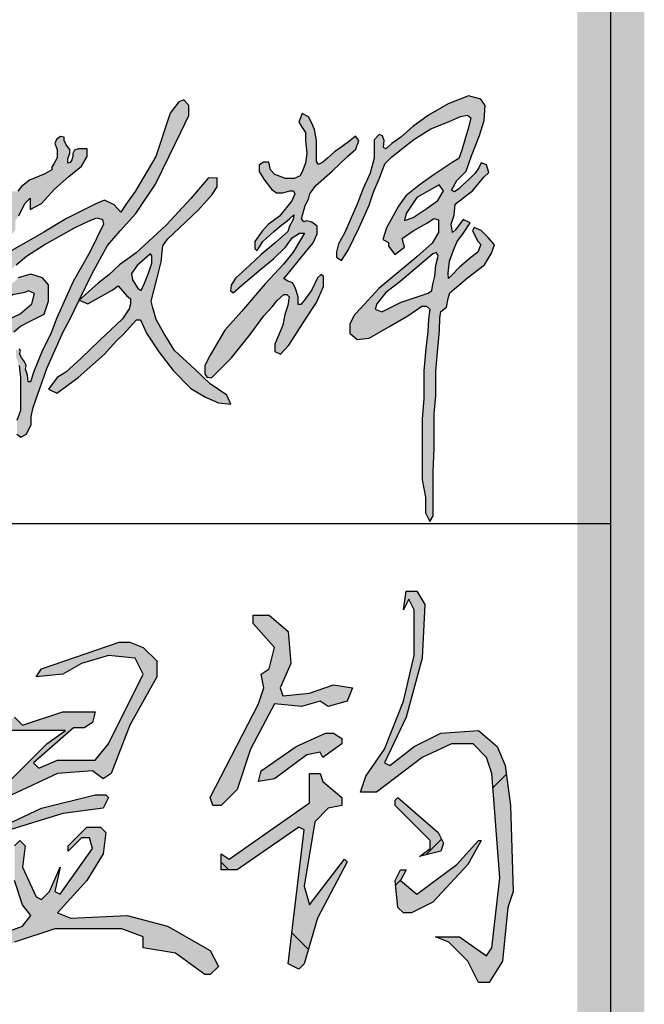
# Model space of a CAD drawing. Extents: x 687841 to 771941, y 252015 to 732780.
# Tile 72 of 98: x 770059 to 770991, y 589041 to 590510. Entities that reach past the tile are written whole.
import ezdxf

# ---------------------------------------------------------------- set-up
doc = ezdxf.new("R2010")
doc.units = 0
doc.header["$LTSCALE"] = 1000
doc.header["$MEASUREMENT"] = 0
doc.layers.get('0').update_dxf_attribs({"linetype": 'CONTINUOUS'})
doc.layers.add('PUB_TITLE', color=4, linetype='CONTINUOUS')

# ---------------------------------------------------------------- blocks, each defined once
blk = doc.blocks.new('李敬辉')
h = blk.add_hatch(color=3)
h.paths.add_polyline_path([(3996.515418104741, 949.8547423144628), (3919.837361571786, 887.2040602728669), (3809.476684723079, 792.9538422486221), (3729.932400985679, 732.1403451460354), (3679.72012962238, 668.5681476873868), (3669.576898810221, 638.6948370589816), (3706.946696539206, 622.1578117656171), (3817.454301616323, 677.6368172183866), (3907.141816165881, 707.510127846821), (3970.136618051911, 727.7812186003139), (3990.423079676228, 742.7178177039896), (3996.295476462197, 778.459170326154), (4005.99273953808, 824.1076287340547), (4011.865136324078, 887.0548775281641), (4025.745346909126, 937.199391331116), (4016.669824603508, 959.070908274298)], flags=16)
h.paths.add_polyline_path([(4032.029908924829, 1341.098688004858), (3905.536647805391, 1269.765277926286), (3844.168647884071, 1178.408328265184), (3835.401855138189, 1138.361473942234), (3884.24580103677, 1155.881958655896), (3964.399881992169, 1209.69499644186), (4023.263116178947, 1252.244680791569), (4055.82574677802, 1307.309189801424)], flags=16)
h.paths.add_polyline_path([(3256.286730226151, 1743.453381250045), (3239.085076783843, 1695.707533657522), (3257.897749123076, 1665.240977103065), (3275.375898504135, 1637.036219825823), (3275.375898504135, 1590.599689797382), (3284.339872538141, 1520.294819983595), (3276.611267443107, 1463.661475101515), (3258.577855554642, 1420.542940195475), (3246.484582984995, 1391.627491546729), (3212.206675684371, 1376.780794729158), (3163.259068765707, 1376.780794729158), (3103.362829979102, 1398.661867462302), (3077.601038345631, 1426.334985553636), (3069.228382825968, 1468.810022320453), (3038.314187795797, 1468.810022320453), (3013.840271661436, 1452.72099494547), (3013.840271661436, 1416.038003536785), (3040.246339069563, 1372.919468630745), (3083.009439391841, 1316.581341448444), (3111.423826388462, 1294.779525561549), (3148.46393700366, 1294.779525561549), (3188.041038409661, 1305.933942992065), (3207.829701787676, 1305.933942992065), (3215.440674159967, 1290.216354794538), (3199.203978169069, 1250.668987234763), (3128.95448232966, 1162.909061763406), (3065.652528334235, 1116.906139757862), (3031.318195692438, 1079.707135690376), (2990.226741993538, 1019.632357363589), (2990.226741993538, 979.9753792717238), (3002.529502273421, 969.2679479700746), (3034.675911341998, 1019.632357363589), (3096.34520427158, 1076.360360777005), (3141.856448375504, 1114.341140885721), (3172.364111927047, 1137.829385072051), (3187.867969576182, 1149.823362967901), (3209.302138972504, 1171.483865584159), (3205.360766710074, 1144.654355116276), (3186.409278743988, 1107.129554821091), (3176.238780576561, 1077.546627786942), (3105.422304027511, 1013.050216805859), (3024.622820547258, 946.3531636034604), (2961.744524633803, 885.9407848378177), (2916.392828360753, 845.5490227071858), (2879.880262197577, 812.3709826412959), (2856.711348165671, 773.9496244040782), (2851.288975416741, 744.3946902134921), (2868.049384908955, 729.617166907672), (2913.893921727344, 770.9940747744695), (3024.241978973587, 863.8615137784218), (3094.972180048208, 923.3870985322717), (3162.195641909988, 988.1211843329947), (3199.760592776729, 1041.004612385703), (3221.666419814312, 1053.467835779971), (3242.776986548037, 1066.727337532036), (3269.91904719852, 1066.727337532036), (3247.300663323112, 1030.263792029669), (3206.217772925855, 959.6751714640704), (3152.251845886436, 892.8381540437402), (3048.010324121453, 780.3212003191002), (2914.632393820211, 624.9261803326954), (2820.037656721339, 519.2316109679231), (2736.441353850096, 377.1421853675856), (2707.472380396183, 319.8508400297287), (2707.472380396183, 271.6054551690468), (2718.347773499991, 252.813600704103), (2745.398116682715, 249.2491786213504), (2858.105588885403, 362.5780372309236), (2963.060568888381, 494.8127452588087), (3040.665715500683, 600.8559323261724), (3088.007928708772, 652.0849720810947), (3116.167444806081, 687.1752943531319), (3154.265799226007, 721.2723765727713), (3169.925599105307, 721.2723765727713), (3184.202425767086, 706.992766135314), (3175.243860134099, 659.2123547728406), (3160.037915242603, 608.5996072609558), (3147.189131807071, 547.3029244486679), (3102.52858411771, 439.3196871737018), (3102.52858411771, 399.0522627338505), (3135.403099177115, 384.2168425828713), (3182.063628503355, 435.0809635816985), (3275.475052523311, 581.1097354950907), (3338.135209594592, 676.2815813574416), (3378.237827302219, 765.6095557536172), (3378.237827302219, 823.2136564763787), (3364.034915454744, 834.0665606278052), (3343.148121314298, 814.8652686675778), (3312.235729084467, 748.0779413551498), (3274.639454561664, 693.8133081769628), (3249.575346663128, 663.7589996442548), (3233.701464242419, 663.7589996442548), (3233.701464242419, 706.8915871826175), (3217.92876399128, 760.4662923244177), (3202.279780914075, 787.0130638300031), (3172.437801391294, 798.6499924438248), (3152.785700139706, 811.7415371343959), (3178.98850180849, 841.9247926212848), (3250.33274815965, 928.911598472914), (3319.167147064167, 1012.838261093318), (3341.295743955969, 1063.054429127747), (3341.295743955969, 1107.035683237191), (3311.164865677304, 1129.769020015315), (3281.898655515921, 1136.62872816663), (3265.639875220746, 1130.852084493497), (3253.712548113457, 1147.664878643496), (3273.430000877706, 1224.706243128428), (3292.2830108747, 1258.871452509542), (3300.910537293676, 1289.205127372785), (3335.226391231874, 1337.753936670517), (3426.717607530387, 1418.450559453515), (3514.865530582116, 1502.069117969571), (3559.831878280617, 1542.099671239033), (3577.818192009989, 1591.933678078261), (3558.19673836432, 1616.442143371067), (3526.311509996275, 1589.482786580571), (3483.798097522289, 1557.621759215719), (3439.649545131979, 1527.39454709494), (3401.22375709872, 1491.448700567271), (3374.244173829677, 1468.574050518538), (3349.717075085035, 1456.319817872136), (3337.453525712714, 1471.841905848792), (3337.453525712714, 1533.930145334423), (3337.453525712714, 1591.185291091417), (3327.696770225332, 1652.868702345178), (3311.992351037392, 1690.289625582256), (3293.066327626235, 1724.491596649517)])
h.paths.add_polyline_path([(2399.124112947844, 949.9947065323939), (2324.079618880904, 885.5519203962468), (2291.833830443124, 840.4419588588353), (2298.283123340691, 804.1196142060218), (2329.942550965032, 753.1511664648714), (2348.117257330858, 743.7777234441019), (2366.878549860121, 785.3726157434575), (2388.570970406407, 842.1994372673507), (2407.918398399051, 897.8546065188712), (2407.918398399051, 924.2175695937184), (2407.918398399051, 940.0353249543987)], flags=16)
h.paths.add_polyline_path([(2725.67412876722, 1378.992116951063), (2627.52381868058, 1264.198187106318), (2489.221313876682, 1112.62570795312), (2318.261982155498, 957.2734079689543), (2225.509707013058, 889.4683328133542), (2164.861024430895, 831.4172459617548), (2104.230369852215, 784.0029899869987), (1996.79991962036, 688.9801020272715), (2046.421999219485, 668.3485893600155), (2183.72958358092, 745.8025391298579), (2217.685102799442, 769.9677829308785), (2263.688511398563, 715.8439009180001), (2286.840974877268, 695.6006905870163), (2286.840974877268, 668.1276819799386), (2279.123411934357, 640.654785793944), (2241.555080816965, 583.8998013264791), (2112.426125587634, 460.6810373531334), (2008.493558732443, 361.153999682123), (1921.131205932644, 281.1597836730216), (1873.490178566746, 252.013724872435), (1823.904605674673, 185.949377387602), (1871.545633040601, 163.6041181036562), (1991.13461952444, 251.0421820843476), (2139.357033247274, 383.4063991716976), (2206.763738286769, 457.6508401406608), (2250.424633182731, 499.7481421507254), (2296.029172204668, 551.9527718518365), (2320.652946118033, 577.3518367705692), (2342.893868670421, 577.3518367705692), (2377.095244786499, 502.723140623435), (2447.917805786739, 397.0979350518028), (2527.450371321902, 290.3825824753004), (2627.415650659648, 188.7907072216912), (2710.223228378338, 140.1671379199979), (2783.640469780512, 107.7515374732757), (2853.79576930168, 101.2286428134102), (2831.842752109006, 151.6147124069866), (2737.541287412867, 216.0881141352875), (2653.026232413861, 296.2742328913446), (2536.300768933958, 404.1069383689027), (2474.980543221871, 501.9305721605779), (2432.451806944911, 579.2642313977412), (2413.376601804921, 645.4475203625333), (2403.83911190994, 683.5690516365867), (2436.72444377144, 807.2430084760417), (2460.581802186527, 906.2978777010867), (2469.262285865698, 996.3725527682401), (2496.638935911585, 1033.069709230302), (2598.221777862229, 1129.443673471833), (2672.22818559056, 1199.655244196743), (2749.127209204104, 1286.240246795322), (2776.503859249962, 1328.942261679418), (2776.503859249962, 1380.623234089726)])
h.paths.add_polyline_path([(1689.874286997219, 731.2899922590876), (1619.251386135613, 718.7695465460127), (1581.092187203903, 687.4684884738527), (1558.310649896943, 632.2648021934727), (1548.059025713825, 601.5328195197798), (1587.357143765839, 575.9228526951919), (1663.106082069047, 612.3459266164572), (1728.603170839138, 668.6878761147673), (1745.119751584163, 726.1679764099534), (1710.377760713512, 741.534023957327)], flags=16)
h.paths.add_polyline_path([(1183.492006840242, 736.0726089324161), (1135.321406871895, 680.4368885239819), (1135.321406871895, 637.9287999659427), (1187.871008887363, 631.0524534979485), (1265.444381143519, 671.0600728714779), (1343.643325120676, 713.5682738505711), (1415.586326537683, 756.7015359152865), (1451.870387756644, 777.3304628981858), (1476.894157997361, 766.0782391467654), (1476.894157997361, 656.6135171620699), (1466.108904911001, 576.700469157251), (1445.612867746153, 528.9126380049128), (1445.612867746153, 488.572139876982), (1491.573685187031, 468.7122853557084), (1546.399998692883, 468.7122853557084), (1627.277678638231, 509.4725637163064), (1666.32205254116, 542.217220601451), (1715.824696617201, 568.6917053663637), (1799.968600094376, 610.5205458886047), (1823.691424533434, 682.5129682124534), (1823.691424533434, 776.4544780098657), (1789.425147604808, 814.2065936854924), (1723.528738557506, 836.1555687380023), (1652.36071594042, 814.2065936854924), (1588.975382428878, 754.226473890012), (1566.47237777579, 775.8476291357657), (1572.098016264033, 819.5224234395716), (1640.482740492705, 889.1421993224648), (1699.32005942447, 937.5600380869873), (1798.997341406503, 1001.886468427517), (1910.19248946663, 1063.497030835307), (1966.90791238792, 1096.737689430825), (2020.896599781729, 1122.349454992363), (2062.887876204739, 1141.966817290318), (2097.244293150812, 1154.500191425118), (2128.328627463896, 1145.236471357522), (2134.872567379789, 1119.079800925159), (2057.26268841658, 959.4752868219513), (1963.602027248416, 793.8271290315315), (1869.933478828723, 588.9590862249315), (1838.080700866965, 503.2660219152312), (1786.626074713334, 396.7616836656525), (1740.733989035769, 285.180635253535), (1721.140253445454, 227.6262246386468), (1708.657889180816, 227.6262246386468), (1705.388736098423, 264.7481078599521), (1693.500845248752, 298.9002763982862), (1697.364471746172, 321.1733613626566), (1684.28763406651, 345.8222405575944), (1673.474888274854, 360.2560926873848), (1659.458791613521, 385.1543217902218), (1665.685438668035, 400.5263276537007), (1660.008195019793, 414.6172955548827), (1640.595640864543, 405.284324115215), (1640.595640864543, 365.7562929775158), (1657.332839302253, 320.4454350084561), (1666.274052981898, 251.4761273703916), (1666.274052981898, 180.9552967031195), (1666.274052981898, 123.1384953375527), (1666.274052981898, 64.65121477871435), (1644.698814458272, 8.411231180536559), (1644.698814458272, -29.43250765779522), (1644.698814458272, -68.853064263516), (1667.316972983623, -85.14692280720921), (1699.403213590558, -69.37874513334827), (1725.703366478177, -14.71557930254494), (1725.703366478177, 32.06349769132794), (1737.275541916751, 83.0474595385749), (1754.556735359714, 130.2676767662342), (1774.862351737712, 189.8965931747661), (1813.726220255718, 303.5021200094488), (1860.170864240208, 404.1981118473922), (1908.211211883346, 512.7007344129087), (1944.435104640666, 578.6309635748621), (1996.79991962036, 688.9801020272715), (2070.264259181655, 840.4708510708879), (2157.681822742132, 997.994451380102), (2228.243879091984, 1080.907680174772), (2316.446336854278, 1178.183823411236), (2427.769709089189, 1344.311569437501), (2506.371804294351, 1503.742168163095), (2572.071933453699, 1639.363335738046), (2617.341618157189, 1732.811059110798), (2617.341618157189, 1789.920652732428), (2589.362140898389, 1821.183937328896), (2559.721849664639, 1810.488647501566), (2511.144943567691, 1746.316683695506), (2429.485524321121, 1500.876667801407), (2312.816173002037, 1303.115547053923), (2260.44459752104, 1228.805227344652), (2233.130820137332, 1186.955813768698), (2195.347054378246, 1227.440548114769), (2139.353878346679, 1253.823859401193), (2094.286348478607, 1236.083366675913), (1925.694995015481, 1150.45719289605), (1796.810544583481, 1074.057977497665), (1563.674656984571, 938.5519290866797), (1446.220636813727, 861.5309128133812), (1288.392001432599, 792.7621643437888), (1232.417980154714, 768.0053609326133)])
h.paths.add_polyline_path([(1507.571059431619, 1611.519450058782), (1471.802373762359, 1551.269182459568), (1453.918143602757, 1489.48729035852), (1475.873096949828, 1432.023041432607), (1499.378007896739, 1368.198683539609), (1516.057618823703, 1322.90749057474), (1506.485097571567, 1297.615908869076), (1495.754379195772, 1275.149796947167), (1446.189313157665, 1256.257775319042), (1384.871791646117, 1233.280934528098), (1345.99507817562, 1178.441380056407), (1345.99507817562, 1146.784396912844), (1361.835383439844, 1129.934841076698), (1409.867393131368, 1150.35859962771), (1463.009440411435, 1178.441380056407), (1522.794130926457, 1196.312168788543), (1539.656398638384, 1176.398914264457), (1546.810135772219, 1106.447496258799), (1546.810135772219, 1050.79266427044), (1561.62847858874, 1031.900642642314), (1604.550901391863, 1046.707845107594), (1636.742605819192, 1085.513121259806), (1636.742605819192, 1138.104366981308), (1655.797304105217, 1165.83324591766), (1674.192628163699, 1205.149026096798), (1692.233025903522, 1237.834099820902), (1720.042798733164, 1265.622786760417), (1720.042798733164, 1239.892529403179), (1720.042798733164, 1200.782479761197), (1783.902043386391, 1235.775670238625), (1857.031062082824, 1317.083413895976), (1938.4000051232, 1387.069794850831), (2010.499174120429, 1445.734813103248), (2041.398946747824, 1501.312299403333), (2041.398946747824, 1544.539095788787), (1994.019550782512, 1544.539095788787), (1970.877453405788, 1537.53020489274), (1961.976802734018, 1517.251806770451), (1961.976802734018, 1500.886785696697), (1956.280178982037, 1482.387225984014), (1946.311369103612, 1466.733717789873), (1933.494360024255, 1462.820340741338), (1933.494360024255, 1489.146654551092), (1943.46316990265, 1517.251806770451), (1943.46316990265, 1540.376256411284), (1923.871011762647, 1567.552698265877), (1911.765883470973, 1591.388773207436), (1911.765883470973, 1609.888332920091), (1891.472210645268, 1614.513222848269), (1883.639719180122, 1608.821007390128), (1868.368197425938, 1597.266258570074), (1858.873524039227, 1574.795424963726), (1873.10978769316, 1539.779300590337), (1873.10978769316, 1518.307215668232), (1873.10978769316, 1493.006181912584), (1854.091821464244, 1459.176661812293), (1843.223864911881, 1441.290021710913), (1843.223864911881, 1424.680934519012), (1803.503440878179, 1402.03056448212), (1716.115623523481, 1368.089522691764), (1670.884489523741, 1330.801930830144), (1650.530648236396, 1304.248751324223), (1608.691933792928, 1304.248751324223), (1593.991674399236, 1337.581482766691), (1593.991674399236, 1420.390047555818), (1550.660241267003, 1470.996499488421), (1550.660241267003, 1520.699086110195), (1566.034522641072, 1577.631246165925), (1566.034522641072, 1619.200843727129), (1532.572970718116, 1619.200843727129)], flags=17)
h.paths.add_polyline_path([(168.3466233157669, 582.6222484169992), (174.9746187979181, 641.5664081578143), (267.1028996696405, 713.0941942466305), (434.7896980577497, 770.0514241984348), (553.4297355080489, 799.1924240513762), (623.6857664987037, 799.1924240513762), (670.081284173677, 766.0776770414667), (662.7905342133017, 731.6383851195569), (607.7787576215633, 654.1500345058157), (515.7140254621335, 561.9706123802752), (470.6440167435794, 525.5443906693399), (470.6440167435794, 498.3903206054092), (527.6442821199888, 480.5084021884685), (649.5983173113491, 493.0920285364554), (809.3890755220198, 516.2388499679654), (985.6238517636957, 537.9385875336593), (1089.192928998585, 557.1345957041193), (1145.989027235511, 572.9921481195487), (1190.25656444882, 543.7808851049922), (1208.631832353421, 504.5543672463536), (1178.563150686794, 451.1395248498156), (1102.556862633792, 432.7782430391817), (970.589623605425, 406.0708218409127), (837.7870119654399, 406.0708218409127), (676.0104691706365, 394.2933669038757), (617.3928665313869, 394.2933669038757), (617.3928665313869, 362.6638144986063), (653.1658338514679, 285.7908567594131), (662.541973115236, 223.9548901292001), (643.7896945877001, 171.4879820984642), (596.9089982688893, 109.6520154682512), (500.3347863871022, 64.68044425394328), (399.0723921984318, 64.68044425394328), (276.4846726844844, 64.68044425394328), (186.6862859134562, 64.68044425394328), (113.4294937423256, 31.87800294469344), (0, 0), (30.72039399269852, 82.64679088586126), (125.2450472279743, 138.1381626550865), (253.6920932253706, 168.2718404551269), (377.2470151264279, 168.2718404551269), (435.2929047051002, 152.5285078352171), (527.3369046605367, 169.1004960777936), (556.3599621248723, 220.4737720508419), (526.5078418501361, 280.9616977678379), (446.0727493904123, 328.1920328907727), (375.5884388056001, 362.9933206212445), (287.6904289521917, 362.9933206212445), (223.0109101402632, 326.5348340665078), (138.4296022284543, 258.589457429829), (74.57914622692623, 189.8155375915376), (15.70419383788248, 169.1004960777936), (-13.3188636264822, 198.9301873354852), (28.14261484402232, 265.2182527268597), (101.1145645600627, 355.5358697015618), (176.3168036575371, 421.4631759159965), (249.6434543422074, 448.7945339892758), (316.5685863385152, 466.821700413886), (361.9612963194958, 491.2455126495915), (424.2816255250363, 559.4976863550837), (478.9857993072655, 604.8560984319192), (519.722777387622, 656.02982702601), (537.1815466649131, 689.1763891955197), (503.4279410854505, 689.1763891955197), (447.5600596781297, 663.0080269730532), (349.7912672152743, 615.9049524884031), (291.5955198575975, 607.1822025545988), (224.6703878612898, 582.1769486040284), (183.9334097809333, 575.7801903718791)])
h.paths.add_polyline_path([(454.2038296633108, 1235.907652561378), (412.5976764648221, 1217.559074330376), (373.1659258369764, 1178.999550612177), (341.3327533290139, 1152.665817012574), (323.3288622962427, 1137.021977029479), (332.7221281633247, 1129.460761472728), (391.1698168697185, 1138.847020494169), (442.9317672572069, 1147.159600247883), (466.8387559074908, 1162.83430175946), (466.8387559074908, 1193.339756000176), (466.8387559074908, 1220.716419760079), (460.5765035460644, 1231.406313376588)], flags=16)
h.paths.add_polyline_path([(584.8570525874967, 1900.046747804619), (575.7411926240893, 1780.415339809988), (575.7411926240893, 1654.027426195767), (581.8109960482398, 1572.947222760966), (581.8109960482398, 1526.92552643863), (593.3682983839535, 1507.838679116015), (633.2214535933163, 1521.034438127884), (723.3524570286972, 1567.230836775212), (787.9111882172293, 1588.935071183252), (787.9111882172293, 1628.123365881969), (740.8409725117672, 1726.611632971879), (669.0421951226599, 1826.692456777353), (622.5840301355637, 1881.556069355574)], flags=16)
h.paths.add_polyline_path([(550.6811410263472, 2092.742400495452), (509.9966695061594, 2033.609823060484), (509.9966695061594, 1861.755685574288), (521.1927357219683, 1723.200103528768), (521.1927357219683, 1632.011223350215), (521.1927357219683, 1554.473632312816), (516.2323305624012, 1519.188821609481), (503.139267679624, 1492.229689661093), (449.9737839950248, 1471.613915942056), (373.7671597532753, 1446.783701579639), (280.4397912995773, 1421.155747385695), (207.0601833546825, 1394.815943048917), (197.086415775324, 1357.0860867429), (229.1453890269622, 1323.627443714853), (367.3555003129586, 1359.221637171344), (439.3099945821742, 1380.578265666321), (478.4934094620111, 1380.578265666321), (499.6499476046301, 1370.128053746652), (481.2163140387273, 1327.716197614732), (410.9089032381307, 1298.553950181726), (364.9214944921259, 1259.229063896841), (303.171075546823, 1209.664642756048), (255.0750664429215, 1158.070909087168), (215.4664160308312, 1107.183966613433), (185.0524980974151, 1049.936015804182), (185.0524980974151, 1017.424857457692), (251.5384228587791, 1017.424857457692), (369.657000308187, 1047.815754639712), (435.4355512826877, 1057.710494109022), (448.0700268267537, 1043.537571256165), (431.7497259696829, 976.1078700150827), (419.0185752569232, 915.1323741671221), (411.9944143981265, 871.703669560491), (411.9944143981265, 836.1711952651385), (428.6766274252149, 822.1336273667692), (470.8209165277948, 840.9965319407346), (509.8923324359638, 894.5146892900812), (537.9403002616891, 969.0337749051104), (552.2320000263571, 1029.111925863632), (565.0451781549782, 1083.280663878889), (635.5177705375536, 1094.60686068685), (742.3634374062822, 1103.083858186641), (827.3533049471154, 1113.971725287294), (889.6792679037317, 1120.504513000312), (898.396258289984, 1166.669321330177), (891.8584028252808, 1200.204185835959), (839.9929635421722, 1208.043418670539), (741.9276104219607, 1208.043418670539), (639.9972787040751, 1183.29841947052), (590.7506322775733, 1162.208566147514), (561.9979948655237, 1150.899569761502), (543.0334365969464, 1162.208566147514), (543.0334365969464, 1233.489025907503), (551.9782558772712, 1265.654714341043), (562.910662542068, 1301.765145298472), (577.3592059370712, 1349.307224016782), (611.1671208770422, 1410.878439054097), (685.8717870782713, 1450.109678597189), (791.5149861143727, 1489.544175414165), (880.2736077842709, 1536.030845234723), (910.2679239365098, 1580.682466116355), (878.4372302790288, 1632.06248735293), (784.2823764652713, 1783.283875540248), (711.3083985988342, 1895.599932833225), (631.0707127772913, 2001.038294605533), (590.4022411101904, 2061.445726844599)])
h.paths.add_polyline_path([(4308.846747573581, 1042.204819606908), (4267.878560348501, 1083.500671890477), (4228.514640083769, 1099.04018513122), (4220.252856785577, 1083.015012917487), (4247.953560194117, 1024.741894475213), (4267.048145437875, 1004.378168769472), (4249.923344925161, 960.0513323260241), (4210.08416141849, 929.9731905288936), (4146.341197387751, 875.1248672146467), (4101.189837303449, 829.122956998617), (4083.48363367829, 810.5452646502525), (4082.598233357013, 840.6234064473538), (4090.566160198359, 909.6262155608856), (4112.818124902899, 971.0614011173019), (4132.295129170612, 1019.717235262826), (4171.249137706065, 1071.911634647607), (4207.13094909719, 1126.366933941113), (4167.020669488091, 1145.554173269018), (4123.44180200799, 1086.066120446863), (4107.506173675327, 1071.911634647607), (4098.652846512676, 1118.798186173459), (4116.359275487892, 1170.107944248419), (4122.514261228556, 1230.956741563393), (4220.904118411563, 1309.410676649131), (4284.509618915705, 1383.892213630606), (4311.343175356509, 1410.70564788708), (4299.417200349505, 1453.4083372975), (4268.608243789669, 1464.332291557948), (4255.688249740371, 1436.525842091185), (4233.823887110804, 1405.740234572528), (4201.027343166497, 1371.975244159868), (4163.261605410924, 1339.203268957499), (4142.391036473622, 1317.355360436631), (4117.54506741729, 1301.465992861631), (4101.643692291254, 1310.403804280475), (4130.46483611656, 1365.023575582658), (4183.138155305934, 1418.65033167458), (4213.97392852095, 1504.523944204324), (4259.690466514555, 1618.729012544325), (4285.530229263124, 1705.127631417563), (4290.49942307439, 1788.546979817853), (4266.647473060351, 1825.29124070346), (4197.07875970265, 1844.159878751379), (4082.787527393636, 1799.470934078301), (3971.47790151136, 1734.92022372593), (3880.045050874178, 1669.376498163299), (3814.451737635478, 1609.79120112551), (3763.766005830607, 1574.040067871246), (3729.975668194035, 1544.247475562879), (3716.0618804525, 1552.19215935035), (3720.037280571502, 1591.915578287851), (3711.092686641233, 1617.73588491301), (3691.915172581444, 1624.639886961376), (3664.09165339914, 1595.464261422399), (3664.09165339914, 1561.48331015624), (3664.09165339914, 1490.946852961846), (3641.357214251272, 1406.537749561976), (3602.582809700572, 1319.361176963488), (3567.635750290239, 1230.604301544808), (3527.515329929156, 1141.619998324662), (3495.876409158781, 1067.594665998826), (3462.694291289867, 1007.449062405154), (3450.34736240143, 961.9543960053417), (3450.34736240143, 931.6814285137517), (3478.760397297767, 912.6919378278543), (3517.52826669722, 971.5595388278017), (3581.223005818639, 1103.582445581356), (3634.974624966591, 1225.510953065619), (3662.050207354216, 1304.942501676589), (3694.045406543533, 1379.116342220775), (3724.145862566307, 1459.309880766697), (3763.048040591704, 1498.651068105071), (3888.497931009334, 1596.280663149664), (3984.182460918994, 1656.481015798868), (4084.591905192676, 1696.024336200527), (4151.661711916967, 1727.636238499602), (4191.214700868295, 1735.075814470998), (4211.223756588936, 1719.731576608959), (4196.798649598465, 1665.329227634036), (4175.737209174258, 1594.785912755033), (4159.021644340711, 1536.324938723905), (4141.783492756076, 1490.39149293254), (4105.217743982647, 1466.902686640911), (4002.332604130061, 1399.738523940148), (3919.064636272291, 1339.385278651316), (3843.419584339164, 1278.446207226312), (3801.205436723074, 1220.788931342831), (3771.885593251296, 1165.123419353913), (3733.18352606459, 1097.738911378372), (3713.246131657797, 1032.698045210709), (3744.911418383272, 1014.533500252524), (3744.911418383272, 994.7867413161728), (3781.692376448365, 947.8822024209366), (3835.673401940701, 987.7510942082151), (3822.764900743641, 1038.173512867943), (3884.731881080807, 1080.20538582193), (3966.215527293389, 1126.077112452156), (4001.792890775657, 1149.586379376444), (4027.615301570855, 1142.705536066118), (4027.615301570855, 1072.17784771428), (3991.863967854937, 1011.12781670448), (3905.312424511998, 932.8783755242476), (3691.115405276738, 754.7451846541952), (3587.504187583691, 641.9545980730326), (3552.598367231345, 606.263947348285), (3525.81033149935, 555.9727240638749), (3525.81033149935, 503.2479221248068), (3567.210064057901, 465.9350355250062), (3636.209993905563, 474.8576701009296), (3747.421141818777, 538.9385728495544), (3854.573735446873, 600.5858969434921), (3933.314646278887, 654.1218168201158), (3960.102682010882, 654.1218168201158), (3978.872537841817, 637.0293190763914), (3970.741682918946, 581.1269359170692), (3966.852141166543, 512.5802190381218), (3956.398828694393, 415.5219478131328), (3943.816409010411, 288.6258910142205), (3943.816409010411, 132.3412831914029), (3935.493105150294, 15.7636808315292), (3935.493105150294, -184.6980185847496), (3935.493105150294, -325.9623860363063), (3953.33136390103, -425.0752645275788), (3953.33136390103, -512.7958426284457), (3978.413274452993, -561.782644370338), (3996.654684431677, -529.8842932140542), (3996.654684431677, -404.5691013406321), (3996.654684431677, -280.3931844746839), (4002.961556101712, -148.625361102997), (4002.961556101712, -50.3631727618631), (4002.961556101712, 46.63922519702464), (4013.067604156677, 147.7434178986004), (4013.118983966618, 282.2500430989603), (4017.588576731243, 353.2129133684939), (4032.327821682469, 518.2874989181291), (4035.505257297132, 586.5513644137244), (4041.065769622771, 624.652210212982), (4072.840351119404, 648.4651264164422), (4083.167242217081, 698.4724865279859), (4091.905190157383, 729.4293113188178), (4192.021003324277, 815.2594168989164), (4286.68559893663, 888.1750409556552), (4326.985623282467, 954.7306684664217), (4343.547274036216, 1002.014066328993)])
for points in [[(4267.048145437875, 1004.378168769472), (4249.923344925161, 960.0513323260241), (4210.08416141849, 929.9731905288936), (4146.341197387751, 875.1248672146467), (4101.189837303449, 829.122956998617), (4083.48363367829, 810.5452646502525), (4082.598233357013, 840.6234064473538), (4090.566160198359, 909.6262155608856), (4112.818124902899, 971.0614011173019), (4132.295129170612, 1019.717235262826), (4171.249137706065, 1071.911634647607), (4207.13094909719, 1126.366933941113), (4167.020669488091, 1145.554173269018), (4123.44180200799, 1086.066120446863), (4107.506173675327, 1071.911634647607), (4098.652846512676, 1118.798186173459), (4116.359275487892, 1170.107944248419), (4122.514261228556, 1230.956741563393), (4220.904118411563, 1309.410676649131), (4284.509618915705, 1383.892213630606), (4311.343175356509, 1410.70564788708), (4299.417200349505, 1453.4083372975), (4268.608243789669, 1464.332291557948), (4255.688249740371, 1436.525842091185), (4233.823887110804, 1405.740234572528), (4201.027343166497, 1371.975244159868), (4163.261605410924, 1339.203268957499), (4142.391036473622, 1317.355360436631), (4117.54506741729, 1301.465992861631), (4101.643692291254, 1310.403804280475), (4130.46483611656, 1365.023575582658), (4183.138155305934, 1418.65033167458), (4213.97392852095, 1504.523944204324), (4259.690466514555, 1618.729012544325), (4285.530229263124, 1705.127631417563), (4290.49942307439, 1788.546979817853), (4266.647473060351, 1825.29124070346), (4197.07875970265, 1844.159878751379), (4082.787527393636, 1799.470934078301), (3971.47790151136, 1734.92022372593), (3880.045050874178, 1669.376498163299), (3814.451737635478, 1609.79120112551), (3763.766005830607, 1574.040067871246), (3729.975668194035, 1544.247475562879), (3716.0618804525, 1552.19215935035), (3720.037280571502, 1591.915578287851), (3711.092686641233, 1617.73588491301), (3691.915172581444, 1624.639886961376), (3664.09165339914, 1595.464261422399), (3664.09165339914, 1561.48331015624), (3664.09165339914, 1490.946852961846), (3641.357214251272, 1406.537749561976), (3602.582809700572, 1319.361176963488), (3567.635750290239, 1230.604301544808), (3527.515329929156, 1141.619998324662), (3495.876409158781, 1067.594665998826), (3462.694291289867, 1007.449062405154), (3450.34736240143, 961.9543960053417), (3450.34736240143, 931.6814285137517), (3478.760397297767, 912.6919378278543), (3517.52826669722, 971.5595388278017), (3581.223005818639, 1103.582445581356), (3634.974624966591, 1225.510953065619), (3662.050207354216, 1304.942501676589), (3694.045406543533, 1379.116342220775), (3724.145862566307, 1459.309880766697), (3763.048040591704, 1498.651068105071), (3888.497931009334, 1596.280663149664), (3984.182460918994, 1656.481015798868), (4084.591905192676, 1696.024336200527), (4151.661711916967, 1727.636238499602), (4191.214700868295, 1735.075814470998), (4211.223756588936, 1719.731576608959), (4196.798649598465, 1665.329227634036), (4175.737209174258, 1594.785912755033), (4159.021644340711, 1536.324938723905), (4141.783492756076, 1490.39149293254), (4105.217743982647, 1466.902686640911), (4002.332604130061, 1399.738523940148), (3919.064636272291, 1339.385278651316), (3843.419584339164, 1278.446207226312), (3801.205436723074, 1220.788931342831), (3771.885593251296, 1165.123419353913), (3733.18352606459, 1097.738911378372), (3713.246131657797, 1032.698045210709), (3744.911418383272, 1014.533500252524), (3744.911418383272, 994.7867413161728), (3781.692376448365, 947.8822024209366), (3835.673401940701, 987.7510942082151), (3822.764900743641, 1038.173512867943), (3884.731881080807, 1080.20538582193), (3966.215527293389, 1126.077112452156), (4001.792890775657, 1149.586379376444), (4027.615301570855, 1142.705536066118), (4027.615301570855, 1072.17784771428), (3991.863967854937, 1011.12781670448), (3905.312424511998, 932.8783755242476), (3691.115405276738, 754.7451846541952), (3587.504187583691, 641.9545980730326), (3552.598367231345, 606.263947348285), (3525.81033149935, 555.9727240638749), (3525.81033149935, 503.2479221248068), (3567.210064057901, 465.9350355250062), (3636.209993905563, 474.8576701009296), (3747.421141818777, 538.9385728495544), (3854.573735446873, 600.5858969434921), (3933.314646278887, 654.1218168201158), (3960.102682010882, 654.1218168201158), (3978.872537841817, 637.0293190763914), (3970.741682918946, 581.1269359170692), (3966.852141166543, 512.5802190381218), (3956.398828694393, 415.5219478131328), (3943.816409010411, 288.6258910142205), (3943.816409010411, 132.3412831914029), (3935.493105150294, 15.7636808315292), (3935.493105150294, -184.6980185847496), (3935.493105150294, -325.9623860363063), (3953.33136390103, -425.0752645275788), (3953.33136390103, -512.7958426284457), (3978.413274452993, -561.782644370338), (3996.654684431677, -529.8842932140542), (3996.654684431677, -404.5691013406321), (3996.654684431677, -280.3931844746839), (4002.961556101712, -148.625361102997), (4002.961556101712, -50.3631727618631), (4002.961556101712, 46.63922519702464), (4013.067604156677, 147.7434178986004), (4013.118983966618, 282.2500430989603), (4017.588576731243, 353.2129133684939), (4032.327821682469, 518.2874989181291), (4035.505257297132, 586.5513644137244), (4041.065769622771, 624.652210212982), (4072.840351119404, 648.4651264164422), (4083.167242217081, 698.4724865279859), (4091.905190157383, 729.4293113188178), (4192.021003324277, 815.2594168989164), (4286.68559893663, 888.1750409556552), (4326.985623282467, 954.7306684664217), (4343.547274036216, 1002.014066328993), (4308.846747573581, 1042.204819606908)], [(1627.277678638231, 509.4725637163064), (1666.32205254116, 542.217220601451), (1715.824696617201, 568.6917053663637), (1799.968600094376, 610.5205458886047), (1823.691424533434, 682.5129682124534), (1823.691424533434, 776.4544780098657), (1789.425147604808, 814.2065936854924), (1723.528738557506, 836.1555687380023), (1652.36071594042, 814.2065936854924)], [(1640.482740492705, 889.1421993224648), (1699.32005942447, 937.5600380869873), (1798.997341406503, 1001.886468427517), (1910.19248946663, 1063.497030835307), (1966.90791238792, 1096.737689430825), (2020.896599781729, 1122.349454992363), (2062.887876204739, 1141.966817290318), (2097.244293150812, 1154.500191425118), (2128.328627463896, 1145.236471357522), (2134.872567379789, 1119.079800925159), (2057.26268841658, 959.4752868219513), (1963.602027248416, 793.8271290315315), (1869.933478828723, 588.9590862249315), (1838.080700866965, 503.2660219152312), (1786.626074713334, 396.7616836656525), (1740.733989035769, 285.180635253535), (1721.140253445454, 227.6262246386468), (1708.657889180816, 227.6262246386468), (1705.388736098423, 264.7481078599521), (1693.500845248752, 298.9002763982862), (1697.364471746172, 321.1733613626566), (1684.28763406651, 345.8222405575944), (1673.474888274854, 360.2560926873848), (1659.458791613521, 385.1543217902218), (1665.685438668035, 400.5263276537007), (1660.008195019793, 414.6172955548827)], [(1657.332839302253, 320.4454350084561), (1666.274052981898, 251.4761273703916), (1666.274052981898, 180.9552967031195), (1666.274052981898, 123.1384953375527), (1666.274052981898, 64.65121477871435), (1644.698814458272, 8.411231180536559)], [(1644.698814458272, -68.853064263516), (1667.316972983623, -85.14692280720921), (1699.403213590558, -69.37874513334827), (1725.703366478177, -14.71557930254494), (1725.703366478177, 32.06349769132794), (1737.275541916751, 83.0474595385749), (1754.556735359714, 130.2676767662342), (1774.862351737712, 189.8965931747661), (1813.726220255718, 303.5021200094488), (1860.170864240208, 404.1981118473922), (1908.211211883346, 512.7007344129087), (1944.435104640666, 578.6309635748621), (1996.79991962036, 688.9801020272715), (2070.264259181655, 840.4708510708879), (2157.681822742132, 997.994451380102), (2228.243879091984, 1080.907680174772), (2316.446336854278, 1178.183823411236), (2427.769709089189, 1344.311569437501), (2506.371804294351, 1503.742168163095), (2572.071933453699, 1639.363335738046), (2617.341618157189, 1732.811059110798), (2617.341618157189, 1789.920652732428), (2589.362140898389, 1821.183937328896), (2559.721849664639, 1810.488647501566), (2511.144943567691, 1746.316683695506), (2429.485524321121, 1500.876667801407), (2312.816173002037, 1303.115547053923), (2260.44459752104, 1228.805227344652), (2233.130820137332, 1186.955813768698), (2195.347054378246, 1227.440548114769), (2139.353878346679, 1253.823859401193), (2094.286348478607, 1236.083366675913), (1925.694995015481, 1150.45719289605), (1796.810544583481, 1074.057977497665), (1563.674656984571, 938.5519290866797)], [(1655.797304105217, 1165.83324591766), (1674.192628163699, 1205.149026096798), (1692.233025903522, 1237.834099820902), (1720.042798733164, 1265.622786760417), (1720.042798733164, 1239.892529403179), (1720.042798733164, 1200.782479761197), (1783.902043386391, 1235.775670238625), (1857.031062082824, 1317.083413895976), (1938.4000051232, 1387.069794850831), (2010.499174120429, 1445.734813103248), (2041.398946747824, 1501.312299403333), (2041.398946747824, 1544.539095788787), (1994.019550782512, 1544.539095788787), (1970.877453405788, 1537.53020489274), (1961.976802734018, 1517.251806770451), (1961.976802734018, 1500.886785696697), (1956.280178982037, 1482.387225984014), (1946.311369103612, 1466.733717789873), (1933.494360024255, 1462.820340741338), (1933.494360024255, 1489.146654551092), (1943.46316990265, 1517.251806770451), (1943.46316990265, 1540.376256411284), (1923.871011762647, 1567.552698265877), (1911.765883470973, 1591.388773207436), (1911.765883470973, 1609.888332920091), (1891.472210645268, 1614.513222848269), (1883.639719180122, 1608.821007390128), (1868.368197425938, 1597.266258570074), (1858.873524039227, 1574.795424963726), (1873.10978769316, 1539.779300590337), (1873.10978769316, 1518.307215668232), (1873.10978769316, 1493.006181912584), (1854.091821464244, 1459.176661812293), (1843.223864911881, 1441.290021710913), (1843.223864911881, 1424.680934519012), (1803.503440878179, 1402.03056448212), (1716.115623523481, 1368.089522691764), (1670.884489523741, 1330.801930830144), (1650.530648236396, 1304.248751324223)], [(4308.846747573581, 1042.204819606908), (4267.878560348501, 1083.500671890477), (4228.514640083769, 1099.04018513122), (4220.252856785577, 1083.015012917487), (4247.953560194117, 1024.741894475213), (4267.048145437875, 1004.378168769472)]]:
    blk.add_lwpolyline(points)
for points in [[(3256.286730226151, 1743.453381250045), (3239.085076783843, 1695.707533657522), (3257.897749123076, 1665.240977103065), (3275.375898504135, 1637.036219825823), (3275.375898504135, 1590.599689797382), (3284.339872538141, 1520.294819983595), (3276.611267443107, 1463.661475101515), (3258.577855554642, 1420.542940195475), (3246.484582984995, 1391.627491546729), (3212.206675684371, 1376.780794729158), (3163.259068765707, 1376.780794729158), (3103.362829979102, 1398.661867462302), (3077.601038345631, 1426.334985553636), (3069.228382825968, 1468.810022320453), (3038.314187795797, 1468.810022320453), (3013.840271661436, 1452.72099494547), (3013.840271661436, 1416.038003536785), (3040.246339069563, 1372.919468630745), (3083.009439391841, 1316.581341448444), (3111.423826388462, 1294.779525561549), (3148.46393700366, 1294.779525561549), (3188.041038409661, 1305.933942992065), (3207.829701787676, 1305.933942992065), (3215.440674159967, 1290.216354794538), (3199.203978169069, 1250.668987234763), (3128.95448232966, 1162.909061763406), (3065.652528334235, 1116.906139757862), (3031.318195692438, 1079.707135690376), (2990.226741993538, 1019.632357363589), (2990.226741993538, 979.9753792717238), (3002.529502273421, 969.2679479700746), (3034.675911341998, 1019.632357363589), (3096.34520427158, 1076.360360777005), (3141.856448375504, 1114.341140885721), (3172.364111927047, 1137.829385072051), (3187.867969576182, 1149.823362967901), (3209.302138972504, 1171.483865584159), (3205.360766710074, 1144.654355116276), (3186.409278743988, 1107.129554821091), (3176.238780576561, 1077.546627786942), (3105.422304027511, 1013.050216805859), (3024.622820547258, 946.3531636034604), (2961.744524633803, 885.9407848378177), (2916.392828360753, 845.5490227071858), (2879.880262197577, 812.3709826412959), (2856.711348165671, 773.9496244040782), (2851.288975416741, 744.3946902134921), (2868.049384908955, 729.617166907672), (2913.893921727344, 770.9940747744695), (3024.241978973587, 863.8615137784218), (3094.972180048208, 923.3870985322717), (3162.195641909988, 988.1211843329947), (3199.760592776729, 1041.004612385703), (3221.666419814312, 1053.467835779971), (3242.776986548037, 1066.727337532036), (3269.91904719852, 1066.727337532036), (3247.300663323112, 1030.263792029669), (3206.217772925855, 959.6751714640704), (3152.251845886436, 892.8381540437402), (3048.010324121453, 780.3212003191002), (2914.632393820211, 624.9261803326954), (2820.037656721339, 519.2316109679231), (2736.441353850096, 377.1421853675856), (2707.472380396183, 319.8508400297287), (2707.472380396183, 271.6054551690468), (2718.347773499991, 252.813600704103), (2745.398116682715, 249.2491786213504), (2858.105588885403, 362.5780372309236), (2963.060568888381, 494.8127452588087), (3040.665715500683, 600.8559323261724), (3088.007928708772, 652.0849720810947), (3116.167444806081, 687.1752943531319), (3154.265799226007, 721.2723765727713), (3169.925599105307, 721.2723765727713), (3184.202425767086, 706.992766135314), (3175.243860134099, 659.2123547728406), (3160.037915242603, 608.5996072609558), (3147.189131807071, 547.3029244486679), (3102.52858411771, 439.3196871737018), (3102.52858411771, 399.0522627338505), (3135.403099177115, 384.2168425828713), (3182.063628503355, 435.0809635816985), (3275.475052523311, 581.1097354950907), (3338.135209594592, 676.2815813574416), (3378.237827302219, 765.6095557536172), (3378.237827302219, 823.2136564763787), (3364.034915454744, 834.0665606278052), (3343.148121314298, 814.8652686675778), (3312.235729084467, 748.0779413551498), (3274.639454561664, 693.8133081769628), (3249.575346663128, 663.7589996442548), (3233.701464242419, 663.7589996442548), (3233.701464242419, 706.8915871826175), (3217.92876399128, 760.4662923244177), (3202.279780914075, 787.0130638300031), (3172.437801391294, 798.6499924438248), (3152.785700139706, 811.7415371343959), (3178.98850180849, 841.9247926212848), (3250.33274815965, 928.911598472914), (3319.167147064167, 1012.838261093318), (3341.295743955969, 1063.054429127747), (3341.295743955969, 1107.035683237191), (3311.164865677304, 1129.769020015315), (3281.898655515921, 1136.62872816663), (3265.639875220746, 1130.852084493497), (3253.712548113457, 1147.664878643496), (3273.430000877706, 1224.706243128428), (3292.2830108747, 1258.871452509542), (3300.910537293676, 1289.205127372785), (3335.226391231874, 1337.753936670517), (3426.717607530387, 1418.450559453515), (3514.865530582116, 1502.069117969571), (3559.831878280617, 1542.099671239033), (3577.818192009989, 1591.933678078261), (3558.19673836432, 1616.442143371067), (3526.311509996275, 1589.482786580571), (3483.798097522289, 1557.621759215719), (3439.649545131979, 1527.39454709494), (3401.22375709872, 1491.448700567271), (3374.244173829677, 1468.574050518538), (3349.717075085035, 1456.319817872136), (3337.453525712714, 1471.841905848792), (3337.453525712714, 1533.930145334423), (3337.453525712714, 1591.185291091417), (3327.696770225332, 1652.868702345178), (3311.992351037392, 1690.289625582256), (3293.066327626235, 1724.491596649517)], [(2725.67412876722, 1378.992116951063), (2627.52381868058, 1264.198187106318), (2489.221313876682, 1112.62570795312), (2318.261982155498, 957.2734079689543), (2225.509707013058, 889.4683328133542), (2164.861024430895, 831.4172459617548), (2104.230369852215, 784.0029899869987), (1996.79991962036, 688.9801020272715), (2046.421999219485, 668.3485893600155), (2183.72958358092, 745.8025391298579), (2217.685102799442, 769.9677829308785), (2263.688511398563, 715.8439009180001), (2286.840974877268, 695.6006905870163), (2286.840974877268, 668.1276819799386), (2279.123411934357, 640.654785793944), (2241.555080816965, 583.8998013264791), (2112.426125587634, 460.6810373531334), (2008.493558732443, 361.153999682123), (1921.131205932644, 281.1597836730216), (1873.490178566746, 252.013724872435), (1823.904605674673, 185.949377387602), (1871.545633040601, 163.6041181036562), (1991.13461952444, 251.0421820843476), (2139.357033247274, 383.4063991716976), (2206.763738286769, 457.6508401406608), (2250.424633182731, 499.7481421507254), (2296.029172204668, 551.9527718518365), (2320.652946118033, 577.3518367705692), (2342.893868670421, 577.3518367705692), (2377.095244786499, 502.723140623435), (2447.917805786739, 397.0979350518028), (2527.450371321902, 290.3825824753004), (2627.415650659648, 188.7907072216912), (2710.223228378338, 140.1671379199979), (2783.640469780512, 107.7515374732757), (2853.79576930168, 101.2286428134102), (2831.842752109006, 151.6147124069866), (2737.541287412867, 216.0881141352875), (2653.026232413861, 296.2742328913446), (2536.300768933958, 404.1069383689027), (2474.980543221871, 501.9305721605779), (2432.451806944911, 579.2642313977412), (2413.376601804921, 645.4475203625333), (2403.83911190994, 683.5690516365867), (2436.72444377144, 807.2430084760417), (2460.581802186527, 906.2978777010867), (2469.262285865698, 996.3725527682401), (2496.638935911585, 1033.069709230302), (2598.221777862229, 1129.443673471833), (2672.22818559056, 1199.655244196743), (2749.127209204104, 1286.240246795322), (2776.503859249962, 1328.942261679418), (2776.503859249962, 1380.623234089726)], [(4032.029908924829, 1341.098688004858), (3905.536647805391, 1269.765277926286), (3844.168647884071, 1178.408328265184), (3835.401855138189, 1138.361473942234), (3884.24580103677, 1155.881958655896), (3964.399881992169, 1209.69499644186), (4023.263116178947, 1252.244680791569), (4055.82574677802, 1307.309189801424)], [(2399.124112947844, 949.9947065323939), (2324.079618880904, 885.5519203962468), (2291.833830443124, 840.4419588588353), (2298.283123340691, 804.1196142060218), (2329.942550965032, 753.1511664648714), (2348.117257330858, 743.7777234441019), (2366.878549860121, 785.3726157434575), (2388.570970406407, 842.1994372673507), (2407.918398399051, 897.8546065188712), (2407.918398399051, 924.2175695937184), (2407.918398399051, 940.0353249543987)], [(3996.515418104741, 949.8547423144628), (3919.837361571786, 887.2040602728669), (3809.476684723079, 792.9538422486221), (3729.932400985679, 732.1403451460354), (3679.72012962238, 668.5681476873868), (3669.576898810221, 638.6948370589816), (3706.946696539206, 622.1578117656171), (3817.454301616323, 677.6368172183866), (3907.141816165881, 707.510127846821), (3970.136618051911, 727.7812186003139), (3990.423079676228, 742.7178177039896), (3996.295476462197, 778.459170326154), (4005.99273953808, 824.1076287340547), (4011.865136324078, 887.0548775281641), (4025.745346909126, 937.199391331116), (4016.669824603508, 959.070908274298)], [(1689.874286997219, 731.2899922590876), (1619.251386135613, 718.7695465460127), (1581.092187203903, 687.4684884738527), (1558.310649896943, 632.2648021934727), (1548.059025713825, 601.5328195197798), (1587.357143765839, 575.9228526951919), (1663.106082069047, 612.3459266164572), (1728.603170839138, 668.6878761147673), (1745.119751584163, 726.1679764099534), (1710.377760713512, 741.534023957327)]]:
    blk.add_lwpolyline(points, close=True)
blk = doc.blocks.new('毛昱钧')
at = {"linetype": 'Continuous'}
h = blk.add_hatch(dxfattribs=at)
h.set_pattern_fill('ANSI38', color=256, scale=100)
h.set_pattern_definition([(45, (0, 0), (-112.2532015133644, 112.2532015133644), []), (135, (0, 0), (-336.7596045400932, 112.2532015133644), [396.875, -238.125])])
h.paths.add_polyline_path([(86.00000000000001, 53), (94.99999999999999, 57), (107, 58.99999999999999), (110, 61.00000000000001), (111, 65.99999999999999), (108, 68), (105, 64), (100, 64), (83, 57), (83, 68), (88, 77), (103, 92), (103, 98), (100, 100), (93, 100), (91, 102), (92, 109), (86, 117), (76, 121), (73, 121), (75, 118), (81, 116), (88, 110), (88, 101), (74, 95), (51, 77), (16, 56), (11, 56), (10, 54), (21, 54), (53, 73), (78, 92), (85, 94), (86, 85), (84, 79), (66, 56), (65, 51), (77, 50), (79, 48), (79, 42), (83, 33), (88, 29), (107, 27), (127, 28), (141, 35), (150, 47), (153, 60), (151, 91), (147, 113), (142, 121), (147, 88), (147, 56), (144, 47), (135, 38), (124, 33), (91, 33), (83, 41), (83, 50)])
h.paths.add_polyline_path([(77, 55), (73, 55), (72, 58), (79, 65), (80, 64), (80, 58)], flags=16)
h.paths.add_polyline_path([(87.99999999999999, 85), (86.99999999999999, 86.00000000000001), (89.00000000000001, 92), (92, 95), (94, 95), (95, 94), (92, 88)], flags=16)
h.paths.add_polyline_path([(102, 143), (102, 147), (97, 152), (88, 155), (88, 153), (94, 147), (92, 145), (58, 130), (55, 127), (81, 134)])
h.paths.add_polyline_path([(222, 112), (208, 112), (201, 109), (199, 111), (214, 124), (218, 124), (221, 126), (222, 130), (210, 130), (195, 125), (192, 128), (190, 127), (188, 129), (188, 141), (186, 146), (178, 150), (177, 148), (183, 143), (183, 116), (186, 110), (188, 110), (191, 114), (191, 123), (211, 123), (204, 118), (188, 102), (191, 99), (208, 107), (221, 108), (225, 105), (228, 107), (235, 125), (245, 143), (245, 149), (240, 154), (235, 156), (231, 156), (202, 146), (200, 143), (210, 144), (217, 148), (227, 151), (237, 150), (240, 144), (227, 118)])
h.paths.add_polyline_path([(225, 94.00000000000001), (227, 98), (226, 99), (222, 99), (202, 94), (187, 87), (182, 87), (182, 85), (187, 85), (210, 92)])
h.paths.add_polyline_path([(221, 79.00000000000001), (209, 62), (207, 63), (209, 72), (205, 63), (202, 60), (200, 61), (195, 72), (196, 80), (194, 82), (192, 80), (192, 67), (195, 58), (198, 54), (195, 50), (184, 46), (178, 42), (163, 40), (159, 37), (162, 35), (175, 35), (192, 44), (207, 49), (232, 49), (240, 46), (240, 42), (252, 40), (263, 32), (265, 32), (268, 35), (265, 41), (249, 50), (234, 54), (213, 53), (208, 55), (219, 67), (225, 77), (226, 85), (224, 87), (219, 87), (212, 80), (212, 78), (217, 83), (220, 83)])
h.paths.add_polyline_path([(280, 116), (289, 133), (299, 132), (306, 134), (309, 132), (316, 134), (318, 139), (311, 140), (302, 137), (292, 136), (291, 139), (295, 148), (294, 160), (287, 166), (283, 166), (281, 166), (281, 163), (289, 154), (287, 146), (284, 144), (285, 139), (283, 133), (265, 98), (266, 95), (269, 95), (275, 101)])
h.paths.add_polyline_path([(284, 108), (283, 104), (289, 105), (301, 114), (306, 115), (307, 113), (314, 118), (314, 120), (311, 122), (308, 122), (297, 117)], flags=17)
h.paths.add_polyline_path([(298, 87), (300, 86), (294, 36), (298, 34), (300, 36), (305, 53), (316, 74), (315, 75), (302, 58), (300, 65), (304, 89), (309, 94), (314, 95), (314, 98), (307, 104), (306, 107), (302, 107), (302, 96), (272, 75), (269, 77), (269, 71), (275, 71)])
h.paths.add_polyline_path([(332, 110), (330, 111), (338, 128), (344, 150), (345, 170), (342, 175), (338, 175), (337, 168), (339, 172), (341, 168), (341, 151), (337, 134), (330, 116), (323, 106), (321, 100), (327, 100), (344, 113), (355, 118), (363, 118), (368, 113), (370, 107), (373, 68), (370, 42), (368, 39), (358, 46), (349, 46), (354, 44), (361, 37), (365, 29), (369, 29), (374, 37), (376, 57), (378, 63), (377, 95), (375, 110), (372, 117), (365, 123), (351, 122), (341, 117)])
h.paths.add_polyline_path([(347, 82.00000000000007), (346.9999999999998, 78.99999999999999), (343.0000000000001, 76.00000000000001), (351, 78), (352, 81), (350, 85), (335, 98), (334, 97), (334, 95)], flags=17)
h.paths.add_polyline_path([(342, 62), (336, 67), (338, 71), (336, 71), (334, 67), (335, 57), (337, 55), (340, 55), (348, 59), (361, 73), (366, 82), (365, 82), (357, 73)], flags=17)
h = blk.add_hatch(color=256, dxfattribs=at)
h.dxf.hatch_style = 1
h.paths.add_polyline_path([(88, 101), (74, 95), (51, 77), (16, 56), (11, 56), (10, 54), (21, 54), (53, 73), (78, 92), (85, 94), (86, 85), (84, 79), (66, 56), (65, 51), (77, 50), (79, 48), (79, 42), (83, 33), (88, 29), (107, 27), (127, 28), (141, 35), (150, 47), (153, 60), (151, 91), (147, 113), (142, 121), (147, 88), (147, 56), (144, 47), (135, 38), (124, 33), (91, 33), (83, 41), (83, 50), (86, 53), (95, 57), (107, 59), (110, 61), (111, 66), (108, 68), (105, 64), (100, 64), (83, 57), (83, 68), (88, 77), (103, 92), (103, 98), (100, 100), (93, 100), (91, 102), (92, 109), (86, 117), (76, 121), (73, 121), (75, 118), (81, 116), (88, 110)])
h.paths.add_polyline_path([(92, 95), (94, 95), (95, 94), (92, 88), (88, 85), (87, 86), (89, 92)], flags=16)
h.paths.add_polyline_path([(79, 65), (80, 64), (80, 58), (77, 55), (73, 55), (72, 58)], flags=16)
h.paths.add_polyline_path([(57.99999999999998, 130), (55, 127), (80.99999999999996, 133.9999999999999), (102, 143), (102, 147), (97, 152), (88, 155), (88, 153), (94, 147), (92, 145)])
h.paths.add_polyline_path([(200, 61), (195, 72), (196, 80), (194, 82), (192, 80), (192, 67), (195, 58), (198, 54), (195, 50), (184, 46), (178, 42), (163, 40), (159, 37), (162, 35), (175, 35), (192, 44), (207, 49), (232, 49), (240, 46), (240, 42), (252, 40), (263, 32), (265, 32), (268, 35), (265, 41), (249, 50), (234, 54), (213, 53), (208, 55), (219, 67), (225, 77), (226, 85), (224, 87), (219, 87), (212, 80), (212, 78), (217, 83), (220, 83), (221, 79), (209, 62), (207, 63), (209, 72), (205, 63), (202, 60)])
h.paths.add_polyline_path([(210, 92), (225, 93.99999999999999), (227, 97.99999999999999), (226, 99), (222, 99), (202, 94), (187, 87), (182, 87), (182, 85), (187, 85)])
h.paths.add_polyline_path([(201, 109), (199, 111), (214, 124), (218, 124), (221, 126), (222, 130), (210, 130), (195, 125), (192, 128), (190, 127), (188, 129), (188, 141), (186, 146), (178, 150), (177, 148), (183, 143), (183, 116), (186, 110), (188, 110), (191, 114), (191, 123), (211, 123), (204, 118), (188, 102), (191, 99), (208, 107), (221, 108), (225, 105), (228, 107), (235, 125), (245, 143), (245, 149), (240, 154), (235, 156), (231, 156), (202, 146), (200, 143), (210, 144), (217, 148), (227, 151), (237, 150), (240, 144), (227, 118), (222, 112), (208, 112)])
h.paths.add_polyline_path([(289, 133), (299, 132), (306, 134), (309, 132), (316, 134), (318, 139), (311, 140), (302, 137), (292, 136), (291, 139), (295, 148), (294, 160), (287, 166), (283, 166), (281, 166), (281, 163), (289, 154), (287, 146), (284, 144), (285, 139), (283, 133), (265, 98), (266, 95), (269, 95), (275, 101), (280, 116)])
h.paths.add_polyline_path([(301, 114), (306, 115), (307, 113), (314, 118), (314, 120), (311, 122), (308, 122), (297, 117), (284, 108), (283, 104), (289, 105)], flags=17)
h.paths.add_polyline_path([(302, 96), (272, 75), (269, 77), (269, 71), (275, 71), (298, 87), (300, 86), (294, 36), (298, 34), (300, 36), (305, 53), (316, 74), (315, 75), (302, 58), (300, 65), (304, 89), (309, 94), (314, 95), (314, 98), (307, 104), (306, 107), (302, 107)])
h.paths.add_polyline_path([(335, 97.99999999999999), (334, 97), (334, 95), (347, 82), (347, 79), (343, 76), (351, 78), (352, 81), (350, 85)], flags=17)
h.paths.add_polyline_path([(361.0000000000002, 73.00000000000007), (366.0000000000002, 82), (365, 82), (357, 73), (342, 62), (336, 67), (338, 71), (336, 71), (334, 67), (335, 57), (337, 55), (340, 55), (348, 59)], flags=17)
h.paths.add_polyline_path([(344, 113), (354.9999999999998, 118), (363.0000000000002, 118), (368, 113), (370, 107.0000000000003), (373, 67.99999999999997), (370, 41.99999999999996), (368, 39.00000000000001), (358, 46), (349, 46), (354, 44), (361, 37), (365, 29), (369, 29), (374, 37), (376, 57), (378, 63), (377, 95), (375, 110), (372, 117), (365, 123), (351, 122), (341, 117), (332, 110), (330, 111), (338, 128), (344, 150), (345, 170), (342, 175), (338, 175), (337, 168), (339, 172), (341, 168), (341, 151), (337, 134), (330, 116), (323, 106), (321, 100), (327, 100)])
for points in [[(338, 175), (342, 175), (345, 170), (344, 150), (338, 128), (330, 111), (332, 110), (341, 117), (351, 122), (365, 123), (372, 117), (375, 110), (377, 95), (378, 63), (376, 57), (374, 37), (369, 29), (365, 29), (361, 37), (354, 44), (349, 46), (358, 46), (368, 39), (370, 42), (373, 68), (370, 107), (368, 113), (363, 118), (355, 118), (344, 113), (327, 100), (321, 100), (323, 106), (330, 116), (337, 134), (341, 151), (341, 168), (339, 172), (337, 168), (338, 175)], [(281, 166), (283, 166), (287, 166), (294, 160), (295, 148), (291, 139), (292, 136), (302, 137), (311, 140), (318, 139), (316, 134), (309, 132), (306, 134), (299, 132), (289, 133), (280, 116), (275, 101), (269, 95), (266, 95), (265, 98), (283, 133), (285, 139), (284, 144), (287, 146), (289, 154), (281, 163), (281, 166)], [(231, 156), (235, 156), (240, 154), (245, 149), (245, 143), (235, 125), (228, 107), (225, 105), (221, 108), (208, 107), (191, 99)], [(188, 102), (204, 118), (211, 123), (191, 123)], [(192, 128), (195, 125), (210, 130), (222, 130), (221, 126), (218, 124), (214, 124), (199, 111), (201, 109), (208, 112), (222, 112), (227, 118), (240, 144), (237, 150), (227, 151), (217, 148), (210, 144), (200, 143), (202, 146), (231, 156)], [(308, 122), (311, 122), (314, 120), (314, 118), (307, 113), (306, 115), (301, 114), (289, 105), (283, 104), (284, 108), (297, 117), (308, 122)], [(302, 107), (306, 107), (307, 104), (314, 98), (314, 95), (309, 94), (304, 89), (300, 65), (302, 58), (315, 75), (316, 74), (305, 53), (300, 36), (298, 34), (294, 36), (300, 86), (298, 87), (275, 71), (269, 71), (269, 77), (272, 75), (302, 96), (302, 107)], [(222, 99), (226, 99), (227, 98), (225, 94), (210, 92), (187, 85), (182, 85), (182, 87), (187, 87), (202, 94), (222, 99)], [(334, 97), (335, 98), (350, 85), (352, 81), (351, 78), (343, 76), (347, 79), (347, 82), (334, 95), (334, 97)], [(219, 87), (224, 87), (226, 85), (225, 77), (219, 67), (208, 55), (213, 53), (234, 54), (249, 50), (265, 41), (268, 35), (265, 32), (263, 32), (252, 40), (240, 42), (240, 46), (232, 49), (207, 49), (192, 44)], [(184, 46), (195, 50), (198, 54), (195, 58), (192, 67)], [(192, 80), (194, 82), (196, 80), (195, 72), (200, 61), (202, 60), (205, 63), (209, 72), (207, 63), (209, 62), (221, 79), (220, 83), (217, 83), (212, 78), (212, 80), (219, 87)], [(365, 82), (366, 82), (361, 73), (348, 59), (340, 55), (337, 55), (335, 57), (334, 67), (336, 71), (338, 71), (336, 67), (342, 62), (357, 73), (365, 82)]]:
    blk.add_lwpolyline(points, dxfattribs=at)
blk = doc.blocks.new('wrtgtg')
at = {"color": 4}
blk.add_line((7804.323675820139, -4841.225563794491), (7804.323675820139, 52558.77443620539), dxfattribs=at)
at = {"layer": 'PUB_TITLE'}
for p, q in [((7804.323675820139, -4841.225563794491), (7804.323675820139, 52558.77443620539)), ((2204.323675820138, 6358.774436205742), (7804.323675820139, 6358.774436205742))]:
    blk.add_line(p, q, dxfattribs=at)
at = {"layer": 'PUB_TITLE', "const_width": 100}
blk.add_lwpolyline([(-72795.67632417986, -4841.225563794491), (7804.323675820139, -4841.225563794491), (7804.323675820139, 52558.77443620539), (-72795.67632417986, 52558.77443620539)], close=True, dxfattribs=at)
at = {"xscale": 0.264000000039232, "yscale": 0.264000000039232, "zscale": 0.264000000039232}
blk.add_blockref('李敬辉', (6483.98855940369, 6510.436502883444), dxfattribs=at)
at = {"linetype": 'Continuous', "xscale": 4, "yscale": 4, "zscale": 4}
blk.add_blockref('毛昱钧', (6146.831495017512, 5558.010461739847), dxfattribs=at)

msp = doc.modelspace()

# ---------------------------------------------------------------- block references
msp.add_blockref('wrtgtg', (763136.5175173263, 583399.185237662))

doc.saveas('drawing.dxf')
